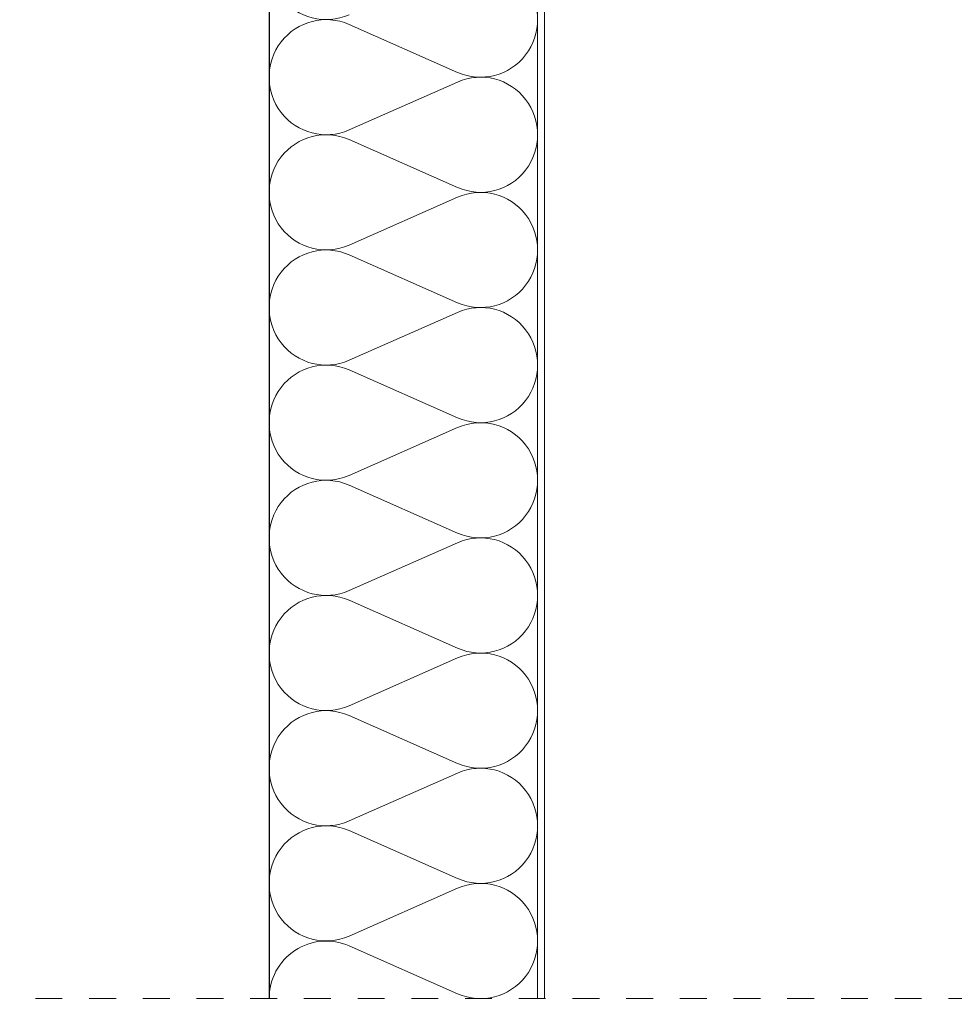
# Model space of a CAD drawing. Extents: x -109972 to -86652, y 98618 to 122888.
# Tile 38 of 74: x -92628 to -91931, y 105664 to 106397. Entities that reach past the tile are written whole.
import ezdxf

# ---------------------------------------------------------------- set-up
doc = ezdxf.new("R2010")
doc.units = 0
doc.header["$MEASUREMENT"] = 0
doc.linetypes.add('Przerywana', pattern=[40, 20, -20])
doc.layers.add('Arch ocieplenie', color=7, linetype='Continuous')
doc.layers.add('Arch ocieplenie_Nr_Pióra__25', color=7, linetype='Continuous', lineweight=15, true_color=0x40a5ff)
for name, color, linetype, lineweight in [('Arch wykończenie_Nr_Pióra__46', 5, 'Continuous', 13), ('INWENT.ŚCIANY_Nr_Pióra__1', 7, 'Continuous', 25), ('INWENT.ŚCIANY_Nr_Pióra__21', 7, 'Continuous', 13)]:
    doc.layers.add(name, color=color, linetype=linetype, lineweight=lineweight)

# ---------------------------------------------------------------- blocks, each defined once
blk = doc.blocks.new('Izolacja cieplna 14_1', base_point=(-92441.93, 105668.24))
at = {"layer": 'Arch ocieplenie_Nr_Pióra__25', "linetype": 'Continuous'}
for p, q in [((-92301.52, 106358.16), (-92382.33, 106393.85)), ((-92382.33, 106315.27), (-92301.52, 106350.96)), ((-92301.52, 106272.37), (-92382.33, 106308.06)), ((-92382.33, 106229.48), (-92301.52, 106265.17)), ((-92301.52, 106186.58), (-92382.33, 106222.27)), ((-92382.33, 106143.69), (-92301.52, 106179.38)), ((-92301.52, 106100.79), (-92382.33, 106136.48)), ((-92382.33, 106057.9), (-92301.52, 106093.59)), ((-92301.52, 106015), (-92382.33, 106050.69)), ((-92382.33, 105972.11), (-92301.52, 106007.8)), ((-92301.52, 105929.21), (-92382.33, 105964.9)), ((-92382.33, 105886.32), (-92301.52, 105922.01)), ((-92301.52, 105843.43), (-92382.33, 105879.11)), ((-92382.33, 105800.53), (-92301.52, 105836.22)), ((-92301.52, 105757.64), (-92382.33, 105793.32)), ((-92382.33, 105714.74), (-92301.52, 105750.43)), ((-92301.52, 105671.85), (-92382.33, 105707.53))]:
    blk.add_line(p, q, dxfattribs=at)
for centre, start_param, end_param in [((-92399.39, 106440.35), 5.870392, 9.837571), ((-92284.46, 106397.45), 2.728799, 6.695979), ((-92399.39, 106354.56), 5.870392, 9.837571), ((-92284.46, 106311.66), 2.728799, 6.695979), ((-92399.39, 106268.77), 5.870392, 9.837571), ((-92284.46, 106225.87), 2.728799, 6.695979), ((-92399.39, 106182.98), 5.870392, 9.837571), ((-92284.46, 106140.09), 2.728799, 6.695979), ((-92399.39, 106097.19), 5.870392, 9.837571), ((-92284.46, 106054.3), 2.728799, 6.695979), ((-92399.39, 106011.4), 5.870392, 9.837571), ((-92284.46, 105968.51), 2.728799, 6.695979), ((-92399.39, 105925.61), 5.870392, 9.837571), ((-92284.46, 105882.72), 2.728799, 6.695979), ((-92399.39, 105839.82), 5.870392, 9.837571), ((-92284.46, 105796.93), 2.728799, 6.695979), ((-92399.39, 105754.03), 5.870392, 9.837571), ((-92284.46, 105711.14), 2.728799, 6.695979), ((-92399.39, 105668.24), 5.870392, 7.853982)]:
    blk.add_ellipse(centre, major_axis=(0, 42.89), ratio=0.991625, start_param=start_param, end_param=end_param, dxfattribs=at)

msp = doc.modelspace()

# ---------------------------------------------------------------- linework, layer by layer
at = {"layer": 'Arch wykończenie_Nr_Pióra__46', "linetype": 'Continuous'}
for p, q in [((-92241.92, 105668.24), (-92241.92, 107298.25)), ((-92236.92, 105668.24), (-92236.92, 107298.25))]:
    msp.add_line(p, q, dxfattribs=at)
at = {"layer": 'INWENT.ŚCIANY_Nr_Pióra__1', "linetype": 'Continuous'}
msp.add_line((-92441.92, 106848.25), (-92441.92, 105668.24), dxfattribs=at)
at = {"layer": 'INWENT.ŚCIANY_Nr_Pióra__21', "linetype": 'Przerywana'}
msp.add_line((-93575.94, 105668.24), (-91925.94, 105668.24), dxfattribs=at)

# ---------------------------------------------------------------- block references
at = {"layer": 'Arch ocieplenie', "color": 104, "linetype": 'Continuous', "lineweight": 20, "true_color": 0x029e21}
msp.add_blockref('Izolacja cieplna 14_1', (-92441.93, 105668.24), dxfattribs=at)

doc.saveas('drawing.dxf')
